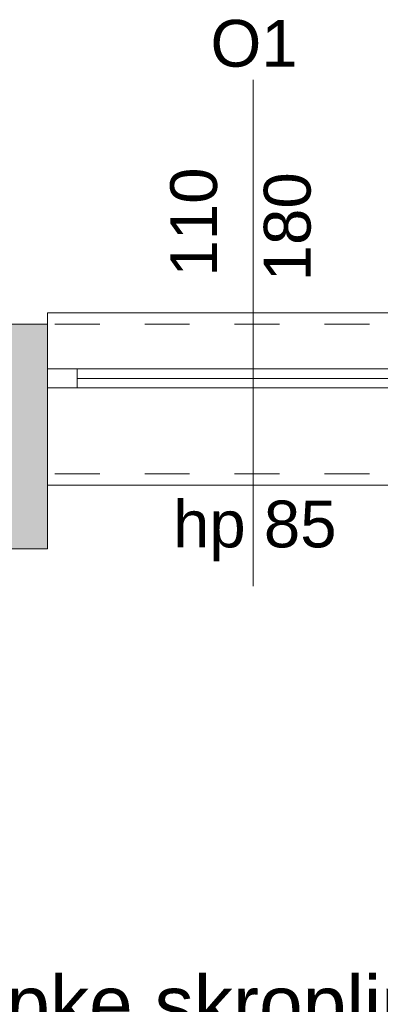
# Model space of a CAD drawing. Header units: millimetres. Extents: x 922208 to 1069538, y -182208 to -99877.
# Tile 100 of 256: x 981513 to 982476, y -162192 to -159563. Entities that reach past the tile are written whole.
import ezdxf
from ezdxf import colors
from ezdxf.entities.mleader import LeaderData, LeaderLine
from ezdxf.math import Vec2, Vec3

# ---------------------------------------------------------------- set-up
doc = ezdxf.new("R2010")
doc.units = ezdxf.units.MM
doc.header["$MEASUREMENT"] = 0
doc.linetypes.add('HIDDEN', pattern=[20, 10, -10])
doc.linetypes.add('Przerywana', pattern=[240, 120, -120])
for name, color, linetype, lineweight in [('IS_KLIM Opis_Średnice', 7, 'Continuous', 9), ('IS_POWRÓT', 5, 'HIDDEN', 30), ('Nowe_220-A Ściany_Nr_pióra__19', 255, 'Continuous', 0), ('Nowe_220-A Ściany_Nr_pióra__23', 7, 'Continuous', 15), ('Nowe_220-A Ściany_Nr_pióra__27', 7, 'Continuous', 25), ('Nowe_220-A Ściany_Nr_pióra__3', 7, 'Continuous', 13), ('Nowe_220-A Ściany_Nr_pióra__7', 7, 'Continuous', 13)]:
    doc.layers.add(name, color=color, linetype=linetype, lineweight=lineweight)
doc.layers.add('Nowe_220-A Ściany_Nr_pióra__45', color=7, linetype='Continuous', lineweight=15, true_color=0x40a5ff)
doc.styles.add('STYL_AUTOMATYCZNY_1', font='arial.ttf')

# ---------------------------------------------------------------- blocks, each defined once
blk = doc.blocks.new('parter01')
at = {"layer": 'Nowe_220-A Ściany_Nr_pióra__19', "linetype": 'Continuous', "lineweight": 0}
for points in [[(981186.55061, -100690.0208), (981186.55061, -101090.02068), (981586.55075, -101090.02068), (981586.55075, -100690.0208)], [(981186.55073, -101090.02068), (981186.55073, -101290.02068), (981586.55073, -101290.02068), (981586.55073, -101090.02068)]]:
    blk.add_hatch(color=255, dxfattribs=at).paths.add_polyline_path(points)
at = {"layer": 'Nowe_220-A Ściany_Nr_pióra__23', "color": 7, "linetype": 'Continuous', "lineweight": 0}
for p, q in [((981586.55073, -100810.02068), (981666.55073, -100810.02068)), ((981666.55073, -100810.02068), (981666.55073, -100860.02068)), ((981666.55073, -100860.02068), (981586.55073, -100860.02068))]:
    blk.add_line(p, q, dxfattribs=at)
at = {"layer": 'Nowe_220-A Ściany_Nr_pióra__27', "color": 7, "linetype": 'Continuous', "lineweight": 0}
for p, q in [((981586.55073, -100690.02068), (981586.55073, -100810.02068)), ((981586.55073, -100690.02068), (981586.55073, -100810.02068)), ((981586.55073, -100810.02068), (981586.55073, -100860.02068)), ((981586.55073, -100810.02068), (981586.55073, -100860.02068)), ((981586.55073, -100810.02068), (981586.55073, -100860.02068)), ((981586.55073, -100860.02068), (981586.55073, -101090.02068)), ((981586.55073, -100860.02068), (981586.55073, -101090.02068))]:
    blk.add_line(p, q, dxfattribs=at)
for points in [[(981586.55073, -100690.02068), (981186.55073, -100690.02068)], [(981586.55073, -101290.02068), (981586.55073, -101090.02068)], [(981186.55073, -101290.02068), (981586.55073, -101290.02068)]]:
    blk.add_lwpolyline(points, dxfattribs=at)
at = {"layer": 'Nowe_220-A Ściany_Nr_pióra__3', "color": 7, "linetype": 'Continuous', "lineweight": 0}
for p, q in [((982686.55073, -100660.02068), (981586.55073, -100660.02068)), ((981586.55073, -100660.02068), (981586.55073, -100690.02068)), ((981666.55073, -100810.02068), (982606.55073, -100810.02068)), ((982606.55073, -100835.02068), (981666.55073, -100835.02068)), ((982606.55073, -100860.02068), (981666.55073, -100860.02068)), ((981586.55073, -101120.02068), (981586.55073, -101090.02068)), ((982686.55073, -101120.02068), (981586.55073, -101120.02068))]:
    blk.add_line(p, q, dxfattribs=at)
at = {"layer": 'Nowe_220-A Ściany_Nr_pióra__3', "color": 7, "linetype": 'Przerywana', "lineweight": 0}
for p, q in [((982686.55073, -100690.02068), (981586.55073, -100690.02068)), ((982686.55073, -101090.02068), (981586.55073, -101090.02068))]:
    blk.add_line(p, q, dxfattribs=at)
at = {"layer": 'Nowe_220-A Ściany_Nr_pióra__45', "color": 161, "linetype": 'Continuous', "lineweight": 0, "true_color": 0x40a5ff}
blk.add_line((982136.55073, -100038.23497), (982136.55073, -101390.02068), dxfattribs=at)
at = {"layer": 'Nowe_220-A Ściany_Nr_pióra__7', "color": 7, "linetype": 'Continuous', "lineweight": 0, "char_height": 125, "attachment_point": 7, "style": 'STYL_AUTOMATYCZNY_1'}
for s, insert in [('\\A1;{\\pql;\\pt0;\\fArial|b0|i0|c238|p0;\\W1.000000;O1\\fArial|b0|i0|c238|p0;\\W1.000000;\\fArial|b0|i0|c238|p0;\\W1.000000;\\fArial|b0|i0|c238|p0;\\W1.000000;}', (982022.20898, -100004.61289)), ('\\A1;{\\pql;\\pt0;\\fArial|b0|i0|c238|p0;\\W1.000000;hp 85\\fArial|b0|i0|c238|p0;\\W1.000000;\\A1{\\H.66x;\\S^  ;}\\fArial|b0|i0|c238|p0;\\W1.000000;\\fArial|b0|i0|c238|p0;\\W1.000000;}', (981922.05573, -101324.08834))]:
    blk.add_mtext(s, dxfattribs=dict(at, insert=insert))
at = {"layer": 'Nowe_220-A Ściany_Nr_pióra__7', "color": 7, "linetype": 'Continuous', "lineweight": 0, "char_height": 125, "attachment_point": 7, "rotation": 90, "style": 'STYL_AUTOMATYCZNY_1'}
for s, insert in [('\\A1;{\\pql;\\pt0;\\fArial|b0|i0|c238|p0;\\W1.000000;110\\fArial|b0|i0|c238|p0;\\W1.000000;\\A1{\\H.66x;\\S^  ;}\\fArial|b0|i0|c238|p0;\\W1.000000;\\fArial|b0|i0|c238|p0;\\W1.000000;}', (982076.14293, -100563.31868)), ('\\A1;{\\pql;\\pt0;\\fArial|b0|i0|c238|p0;\\W1.000000;180\\fArial|b0|i0|c238|p0;\\W1.000000;\\A1{\\H.66x;\\S^  ;}\\fArial|b0|i0|c238|p0;\\W1.000000;\\fArial|b0|i0|c238|p0;\\W1.000000;}', (982326.14293, -100576.04218))]:
    blk.add_mtext(s, dxfattribs=dict(at, insert=insert))

msp = doc.modelspace()

# ---------------------------------------------------------------- block references
at = {"layer": 'IS_POWRÓT', "color": 27, "linetype": 'ByBlock', "lineweight": 30}
msp.add_blockref('parter01', (0, -59685.2), dxfattribs=at)

# ---------------------------------------------------------------- next in the draw order: leaders
at = {"layer": 'IS_KLIM Opis_Średnice', "ltscale": 30}
ml = msp.add_multileader_mtext('Standard', dxfattribs=at)
ml.set_content('{\\fArial|b0|i0|c238|p0;\\C7;Odprowadzenie skroplin (przewód tłoczny) od klimatyzatora zastosować pompkę skroplin. W związku z brakiiem w pobliżu istenijącego pionu kanalizacyji sanitarnej skropliny z klimatyzacji zaleca się odprowadzić na zewnątrz budynku. W tym celu należy zamontować rurę odpływową, która skieruje wodę do rynny lub specjalnego zbiornika. Należy pamiętać o regularnym opróżnianiu zbiornika, aby zapobiec jego przepełnieniu. Ustalić bezpośrednio z Inwestrem podczas  robót budowlanych.  }', color=256)
ml.set_leader_properties()
ml.build(insert=Vec2(0, 0))
ml.multileader.update_dxf_attribs({"text_left_attachment_type": 6, "text_right_attachment_type": 6, "dogleg_length": 0.36})
ctx = ml.context
ctx.base_point, ctx.char_height, ctx.plane_origin, ctx.plane_y_axis = Vec3(974324.6, -162309.3), 150, Vec3(1001492.7, -152860.8), Vec3(0, -1)
ctx.left_attachment, ctx.right_attachment = 6, 6
notes = []
notes.append((ctx, [(0, (1, 1, 0), (982628, -162309.3), (-1, 0), 0.36, [(1, [(982965.1, -161006.5), (986115.7, -160976.5)], 256, [])])]))
ctx.mtext.insert, ctx.mtext.width, ctx.mtext.flow_direction = Vec3(974326.6, -162115.2), 8371.204, 5
ctx.mtext.has_bg_fill, ctx.mtext.bg_color, ctx.mtext.bg_scale_factor, ctx.mtext.bg_transparency, ctx.mtext.use_window_bg_color = 1, -939524096, 1.5, 0, 1
for ctx, leaders in notes:
    for number, flags, end, landing, length, lines in leaders:
        leader = LeaderData()
        leader.index, (leader.has_last_leader_line, leader.has_dogleg_vector, leader.attachment_direction) = number, flags
        leader.last_leader_point, leader.dogleg_vector, leader.dogleg_length = Vec3(end), Vec3(landing), length
        for number, points, colour, breaks in lines:
            line = LeaderLine()
            line.index, line.vertices, line.color, line.breaks = number, Vec3.list(points), colors.encode_raw_color(colour), breaks
            leader.lines.append(line)
        ctx.leaders.append(leader)

doc.saveas('drawing.dxf')
